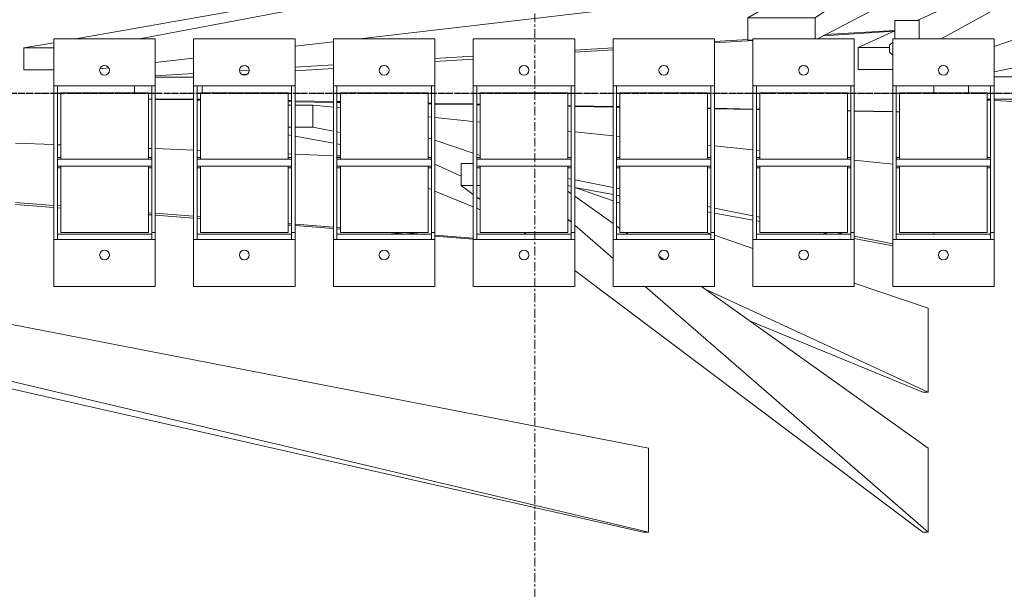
# Model space of a CAD drawing. Header units: millimetres. Extents: x 61846 to 198573, y 13020 to 52988.
# Tile 28 of 240: x 105074 to 106482, y 45327 to 46141. Entities that reach past the tile are written whole.
import ezdxf

# ---------------------------------------------------------------- set-up
doc = ezdxf.new("R2010")
doc.units = ezdxf.units.MM
doc.linetypes.add('Grid Line', pattern=[22.225, 12.7, -3.175, 3.175, -3.175])
doc.linetypes.add('NL_00_doorsnede', pattern=[23, 10, -1, 0, -1, 10, -1])
for name, color, linetype, lineweight in [('A-GENM', 13, 'Continuous', 18), ('G-ANNO-SYMB', 111, 'Continuous', 18), ('S-GRID', 1, 'Continuous', 18)]:
    doc.layers.add(name, color=color, linetype=linetype, lineweight=lineweight)

# ---------------------------------------------------------------- blocks, each defined once
blk = doc.blocks.new('NLRS_65_FAD_LB_nevenindicator_gen_ISR_NLRS_65_FAD_LB_nevenindicator_DNL_3672119 - NLRS_65_FAD_LB_nevenindicator_gen_ISR_NLRS_65_FAD_LB_nevenindicator_DNL_3672119-605727-5e verdieping lierenkamer')
at = {"layer": 'A-GENM', "color": 7, "lineweight": 9}
for p, q in [((71320.1, 46140), (71285.1, 46140)), ((71285.1, 46140), (71285.1, 46114)), ((71285.1, 46140), (71320.1, 46140)), ((71285.1, 46114), (71285.1, 46140)), ((71320.1, 46114), (71320.1, 46140)), ((71320.1, 46140), (71320.1, 46114)), ((71282.1, 46109.4), (71277.6, 46105)), ((71277.6, 46105), (71282.1, 46109.4)), ((71277.6, 46095), (71277.6, 46105)), ((71277.6, 46105), (71277.6, 46095)), ((71282.1, 46090.6), (71277.6, 46095)), ((71277.6, 46095), (71282.1, 46090.6))]:
    blk.add_line(p, q, dxfattribs=at)
blk = doc.blocks.new('NLRS_65_FAD_LB_nevenindicator_gen_ISR_NLRS_65_FAD_LB_nevenindicator_DNL_3672119 - NLRS_65_FAD_LB_nevenindicator_gen_ISR_NLRS_65_FAD_LB_nevenindicator_DNL_3672119-605731-5e verdieping lierenkamer')
blk.add_blockref('NLRS_65_FAD_LB_nevenindicator_gen_ISR_NLRS_65_FAD_LB_nevenindicator_DNL_3672119 - NLRS_65_FAD_LB_nevenindicator_gen_ISR_NLRS_65_FAD_LB_nevenindicator_DNL_3672119-605727-5e verdieping lierenkamer', (0, 0))
blk = doc.blocks.new('TadP_A_INS_INSTALLATIES_rvt-2-5e verdieping lierenkamer')
at = {"layer": 'A-GENM', "lineweight": 9}
blk.add_blockref('NLRS_65_FAD_LB_nevenindicator_gen_ISR_NLRS_65_FAD_LB_nevenindicator_DNL_3672119 - NLRS_65_FAD_LB_nevenindicator_gen_ISR_NLRS_65_FAD_LB_nevenindicator_DNL_3672119-605731-5e verdieping lierenkamer', (0, 0), dxfattribs=at)
blk = doc.blocks.new('Keerschijf kort omgekeerd - 9 kabels-863216-5e verdieping lierenkamer')
at = {"layer": 'A-GENM'}
for p, q in [((-20, 72.5), (-87, 72.5)), ((-87, 72.5), (-87, -72.5)), ((-20, -72.5), (-20, 72.5)), ((-20, 72.5), (-10, 72.5)), ((-10, 72.5), (190, 72.5)), ((190, 72.5), (200, 72.5)), ((267, 72.5), (200, 72.5)), ((200, 72.5), (200, -72.5)), ((267, -72.5), (267, 72.5)), ((-10, 67.5), (-20, 67.5)), ((-12, -67.5), (-12, 67.5)), ((190, 67.5), (-10, 67.5)), ((-10, 62.7), (-10, -62.7)), ((-10, 62.7), (85.1, 62.7)), ((82.5, 67.5), (82.5, 62.7)), ((85, 67.5), (85, -67.5)), ((94.9, 62.7), (190, 62.7)), ((95, -67.5), (95, 67.5)), ((97.5, 62.7), (97.5, 67.5)), ((200, 67.5), (190, 67.5)), ((190, -62.7), (190, 62.7)), ((-20, -67.5), (-9.8, -67.5)), ((85.1, -62.7), (-10, -62.7)), ((-9.8, -67.5), (190, -67.5)), ((-9.8, -72.5), (-9.8, -67.5)), ((82.5, -62.7), (82.5, -67.5)), ((190, -62.7), (94.8, -62.7)), ((97.5, -67.5), (97.5, -62.7)), ((190, -67.5), (200, -67.5)), ((-87, -72.5), (-20, -72.5)), ((-9.8, -72.5), (-20, -72.5)), ((190, -72.5), (-9.8, -72.5)), ((200, -72.5), (190, -72.5)), ((200, -72.5), (267, -72.5))]:
    blk.add_line(p, q, dxfattribs=at)
for centre, start, end in [((-42, 0), 90, 270), ((-42, 0), 270, 90), ((222, 0), 90, 270), ((222, 0), 270, 90)]:
    blk.add_arc(centre, 7, start, end, dxfattribs=at)
blk = doc.blocks.new('Keerschijf kort omgekeerd - 9 kabels-V121-5e verdieping lierenkamer')
at = {"layer": 'A-GENM'}
for p, q in [((-20, 72.5), (-87, 72.5)), ((-87, 72.5), (-87, -72.5)), ((-20, -72.5), (-20, 72.5)), ((-20, 72.5), (-10, 72.5)), ((-10, 72.5), (190, 72.5)), ((190, 72.5), (200, 72.5)), ((267, 72.5), (200, 72.5)), ((200, 72.5), (200, -72.5)), ((267, -72.5), (267, 72.5)), ((-10, 67.5), (-20, 67.5)), ((-12, -67.5), (-12, 67.5)), ((190, 67.5), (-10, 67.5)), ((-10, 62.7), (-10, -62.7)), ((-10, 62.7), (85.1, 62.7)), ((82.5, 67.5), (82.5, 62.7)), ((85, 67.5), (85, -67.5)), ((94.9, 62.7), (190, 62.7)), ((95, -67.5), (95, 67.5)), ((97.5, 62.7), (97.5, 67.5)), ((200, 67.5), (190, 67.5)), ((190, -62.7), (190, 62.7)), ((-20, -67.5), (-9.8, -67.5)), ((85.1, -62.7), (-10, -62.7)), ((-9.8, -67.5), (190, -67.5)), ((-9.8, -72.5), (-9.8, -67.5)), ((82.5, -62.7), (82.5, -67.5)), ((190, -62.7), (94.8, -62.7)), ((97.5, -67.5), (97.5, -62.7)), ((190, -67.5), (200, -67.5)), ((-87, -72.5), (-20, -72.5)), ((-9.8, -72.5), (-20, -72.5)), ((190, -72.5), (-9.8, -72.5)), ((200, -72.5), (190, -72.5)), ((200, -72.5), (267, -72.5))]:
    blk.add_line(p, q, dxfattribs=at)
for centre, start, end in [((-42, 0), 90, 270), ((-42, 0), 270, 90), ((222, 0), 90, 270), ((222, 0), 270, 90)]:
    blk.add_arc(centre, 7, start, end, dxfattribs=at)
blk = doc.blocks.new('Staalkabel gedraaid - Trek 4-2831627-5e verdieping lierenkamer')
at = {"layer": 'A-GENM'}
for p, q in [((49.8, 57.5), (45, 57.7)), ((45, 56.3), (49.8, 56)), ((86.5, 55.4), (54.8, 57.2)), ((54.8, 55.6), (89, 53.1)), ((249.8, 46.4), (245, 46.7)), ((309.8, 43.1), (254.8, 46.1)), ((319.6, 42.5), (314.8, 42.8)), ((-4, 22), (-4, 32)), ((245, 41.4), (249.8, 41.1)), ((309.8, 41.1), (254.8, 41.1)), ((319.6, 41.1), (314.8, 41.1)), ((346.5, 22), (346.5, 32)), ((254.8, 9.4), (309.8, 9.4)), ((254.8, -9.1), (309.8, 2)), ((4, -60), (109.8, -38.5)), ((54.8, -43.9), (109.8, -28.9)), ((-4, -60), (-4, -45)), ((-4, -60), (50.9, -45)), ((4, -60), (-4, -60))]:
    blk.add_line(p, q, dxfattribs=at)
blk = doc.blocks.new('Staalkabel gedraaid - Trek 5-2831666-5e verdieping lierenkamer')
at = {"layer": 'A-GENM'}
for p, q in [((504.4, 198.9), (454.8, 198.9)), ((504.4, 167.3), (504.4, 198.9)), ((-4, 60), (309.8, 165.8)), ((-4, -60), (385.7, 155)), ((451.8, 143.4), (504.4, 167.3)), ((459.3, 167.3), (504.4, 167.3)), ((4, -60), (420.1, 129)), ((-4, -60), (-4, 60)), ((4, -60), (-4, -60))]:
    blk.add_line(p, q, dxfattribs=at)
blk = doc.blocks.new('Staalkabel gedraaid - Trek 6-2831680-5e verdieping lierenkamer')
at = {"layer": 'A-GENM'}
for p, q in [((-4, 60), (562.5, 355)), ((565.8, 355), (565.8, 325.1)), ((662.2, 356.7), (654.8, 356.7)), ((662.2, 325.1), (662.2, 356.7)), ((-4, -60), (565.8, 325.1)), ((4, -60), (662.2, 325.1)), ((565.8, 325.1), (662.2, 325.1)), ((-4, -60), (-4, 60)), ((4, -60), (-4, -60))]:
    blk.add_line(p, q, dxfattribs=at)
blk = doc.blocks.new('Staalkabel gedraaid - Trek 11-2832104-5e verdieping lierenkamer')
at = {"layer": 'A-GENM'}
for p, q in [((49.8, 59.2), (45, 59.3)), ((45, 59.1), (49.8, 59)), ((109.8, 58.2), (54.8, 59.1)), ((54.8, 58.9), (109.8, 57.9)), ((119.6, 58.1), (114.8, 58.1)), ((114.8, 57.8), (119.6, 57.8)), ((249.8, 55.9), (245, 56)), ((245, 55.5), (249.8, 55.4)), ((309.8, 54.9), (254.8, 55.8)), ((254.8, 55.3), (309.8, 54.3)), ((319.6, 54.7), (314.8, 54.8)), ((314.8, 54.2), (319.6, 54.1)), ((449.8, 52.5), (445, 52.6)), ((445, 51.8), (449.8, 51.8)), ((509.8, 51.5), (454.8, 52.5)), ((454.8, 51.7), (509.8, 50.7)), ((519.6, 51.4), (514.8, 51.5)), ((514.8, 50.6), (519.6, 50.5)), ((649.8, 49.2), (645, 49.3)), ((645, 48.2), (649.8, 48.1)), ((709.8, 48.2), (654.8, 49.1)), ((654.8, 48), (709.8, 47)), ((719.6, 48), (714.8, 48.1)), ((714.8, 46.9), (719.6, 46.9)), ((849.8, 45.8), (845, 45.9)), ((845, 44.6), (849.8, 44.5)), ((909.8, 44.8), (854.8, 45.8)), ((854.8, 44.4), (909.8, 43.4)), ((919.6, 44.7), (914.8, 44.8)), ((914.8, 43.3), (919.6, 43.2)), ((1049.8, 42.5), (1045, 42.6)), ((1109.8, 41.5), (1054.8, 42.4)), ((-4, 22), (-4, 32)), ((1042.5, 32), (1042.5, 22)), ((1049.8, 41), (1045, 41)), ((1109.8, 41), (1054.8, 41)), ((1119.6, 41.3), (1114.8, 41.4)), ((1119.6, 41), (1114.8, 41)), ((1139.2, 22), (1139.2, 32)), ((854.8, -2.8), (909.8, 0.8)), ((975.4, -0.4), (989.3, 0.5)), ((977.9, 5.4), (986.1, 5.9)), ((1054.8, 9.7), (1109.8, 9.7)), ((1054.8, 4.5), (1109.8, 7.9)), ((654.8, -16.1), (709.8, -12.5)), ((854.8, -7.8), (909.8, -4.4)), ((454.8, -29.5), (509.8, -25.8)), ((654.8, -20.1), (709.8, -16.7)), ((254.8, -42.8), (309.8, -39.1)), ((262.2, -44.2), (309.8, -41.2)), ((454.8, -32.3), (509.8, -29)), ((51.8, -57.1), (151, -51)), ((52.6, -56.2), (153.8, -49.5))]:
    blk.add_line(p, q, dxfattribs=at)
blk = doc.blocks.new('Staalkabel gedraaid - Trek 12-2832090-5e verdieping lierenkamer')
at = {"layer": 'A-GENM'}
for p, q in [((1176.3, 196.5), (1189, 198)), ((1297.5, 199.3), (1254.8, 199.3)), ((1297.5, 168), (1297.5, 199.3)), ((1054.8, 182.4), (1109.8, 188.8)), ((277.7, -11.8), (1223.8, 155)), ((288.3, -4.7), (1132.2, 155)), ((420, 109), (817.6, 155)), ((854.8, 159.3), (909.8, 165.7)), ((1254.8, 168), (1297.5, 168)), ((1254.8, 160.5), (1297.5, 168)), ((189, 82.3), (290.9, 94.1)), ((-4, -60), (-4, -30.6)), ((-4, -60), (65.1, -46.9)), ((4, -60), (60, -50.1)), ((4, -60), (-4, -60))]:
    blk.add_line(p, q, dxfattribs=at)
blk = doc.blocks.new('Staalkabel gedraaid - Trek 10-2832143-5e verdieping lierenkamer')
at = {"layer": 'A-GENM'}
for p, q in [((109.8, 40.6), (54.8, 50.7)), ((109.8, 37.1), (54.8, 48.1)), ((-4, 32), (-4, 34.2)), ((135, 32), (125.1, 34)), ((156.9, 32), (145.9, 34)), ((249.8, 15), (245, 15.9)), ((249.8, 8.9), (245, 9.8)), ((309.8, 4), (254.8, 14.1)), ((309.8, -3.2), (254.8, 7.9)), ((319.6, 2.2), (314.8, 3.1)), ((319.6, -5.2), (314.8, -4.2)), ((449.8, -21.7), (445, -20.8)), ((509.8, -32.6), (454.8, -22.6)), ((449.8, -31.4), (445, -30.5)), ((509.8, -43.5), (454.8, -32.4)), ((519.6, -45.5), (514.8, -44.5)), ((109.8, -71.6), (54.8, -66)), ((249.8, -85.8), (245, -85.3)), ((309.8, -91.9), (254.8, -86.3)), ((319.6, -92.9), (314.8, -92.4)), ((849.8, -94.9), (845, -94)), ((909.8, -105.9), (854.8, -95.8)), ((449.8, -106.1), (445, -105.6)), ((509.8, -112.2), (454.8, -106.6)), ((849.8, -112), (845, -111)), ((919.6, -107.7), (914.8, -106.8)), ((519.6, -113.2), (514.8, -112.7)), ((649.8, -126.4), (645, -125.9)), ((884.2, -118.9), (854.8, -113)), ((909.8, -118.9), (884.2, -118.9)), ((884.2, -118.9), (884.2, -150.2)), ((919.6, -118.9), (914.8, -118.9)), ((709.8, -132.5), (654.8, -126.9)), ((719.6, -133.5), (714.8, -133)), ((849.8, -146.8), (845, -146.3)), ((884.2, -150.2), (854.8, -147.3)), ((884.2, -150.2), (909.8, -150.2)), ((914.8, -150.2), (919.6, -150.2))]:
    blk.add_line(p, q, dxfattribs=at)
blk = doc.blocks.new('Staalkabel gedraaid - Trek 9-2832162-5e verdieping lierenkamer')
at = {"layer": 'A-GENM'}
for p, q in [((316.2, -87.9), (-4, 60)), ((-4, -60), (-4, 60)), ((-4, 60), (4, 60)), ((251.7, -42.1), (4, 60)), ((101.8, -96), (-4, -60)), ((301.8, -164.2), (246.8, -145.4)), ((313.1, -168), (307.2, -166)), ((441.8, -211.8), (437, -210.2)), ((641.8, -202.8), (637, -200.8)), ((701.8, -227.5), (646.8, -204.8)), ((501.8, -232.3), (446.8, -213.5)), ((511.6, -235.6), (506.8, -234)), ((711.6, -231.5), (706.8, -229.6)), ((701.8, -266.1), (664.2, -248.7)), ((641.8, -280), (637, -278.3)), ((701.8, -300.4), (646.8, -281.7)), ((711.6, -303.7), (706.8, -302.1))]:
    blk.add_line(p, q, dxfattribs=at)
blk = doc.blocks.new('Staalkabel gedraaid - Trek 8-2832177-5e verdieping lierenkamer')
at = {"layer": 'A-GENM'}
for p, q in [((400.8, -291), (-4, 60)), ((-4, -60), (-4, 60)), ((-4, 60), (4, 60)), ((501.8, -313.7), (4, 60)), ((320.5, -291), (-4, -60)), ((381.1, -334.2), (373.9, -329.1)), ((501.8, -378.6), (446.8, -330.9)), ((428.6, -368), (425.6, -365.8)), ((574.2, -368), (571.3, -365.8)), ((441.8, -377.4), (437, -374)), ((501.8, -420.1), (446.8, -381)), ((511.6, -387.1), (506.8, -382.9)), ((641.8, -418.8), (637, -415.2)), ((664.2, -435.5), (646.8, -422.5)), ((511.6, -427.1), (506.8, -423.7)), ((641.8, -435.5), (637, -435.5)), ((664.2, -435.5), (646.8, -435.5)), ((664.2, -466.9), (664.2, -435.5)), ((646.8, -466.9), (664.2, -466.9))]:
    blk.add_line(p, q, dxfattribs=at)
blk = doc.blocks.new('Staalkabel gedraaid - Trek 15-2832297-5e verdieping lierenkamer')
at = {"layer": 'A-GENM'}
for p, q in [((309.8, 37), (254.8, 41.2)), ((309.8, 35.5), (254.8, 39.8)), ((355.1, 32), (329.5, 34)), ((377, 32), (350.3, 34)), ((449.8, 26.5), (445, 26.9)), ((449.8, 24.6), (445, 25)), ((509.8, 22), (454.8, 26.2)), ((509.8, 19.9), (454.8, 24.2)), ((519.6, 21.3), (514.8, 21.7)), ((519.6, 19.2), (514.8, 19.6)), ((649.8, 11.5), (645, 11.9)), ((649.8, 9), (645, 9.4)), ((709.8, 7), (654.8, 11.1)), ((709.8, 4.3), (654.8, 8.6)), ((719.6, 6.3), (714.8, 6.6)), ((719.6, 3.6), (714.8, 4)), ((849.8, -3.5), (845, -3.1)), ((849.8, -6.6), (845, -6.2)), ((909.8, -8), (854.8, -3.9)), ((909.8, -11.2), (854.8, -7)), ((449.8, -77.8), (445, -77.7)), ((509.8, -80.2), (454.8, -78)), ((519.6, -80.6), (514.8, -80.4)), ((649.8, -85.7), (645, -85.5)), ((709.8, -88.1), (654.8, -85.9)), ((719.6, -88.5), (714.8, -88.3)), ((849.8, -93.6), (845, -93.4)), ((909.8, -95.9), (854.8, -93.8))]:
    blk.add_line(p, q, dxfattribs=at)
blk = doc.blocks.new('Staalkabel gedraaid - Trek 14-2832282-5e verdieping lierenkamer')
at = {"layer": 'A-GENM'}
for p, q in [((2099.2, -437), (-4, 60)), ((-4, -60), (-4, 60)), ((-4, 60), (4, 60)), ((2196.2, -437), (4, 60)), ((1186.5, -291), (-4, -60))]:
    blk.add_line(p, q, dxfattribs=at)

msp = doc.modelspace()

# ---------------------------------------------------------------- linework, layer by layer
at = {"layer": 'G-ANNO-SYMB', "linetype": 'NL_00_doorsnede', "lineweight": 25}
msp.add_line((124901.5, 46036.1), (100728.7, 46036.1), dxfattribs=at)
at = {"layer": 'S-GRID', "linetype": 'Grid Line'}
msp.add_line((105810.4, 43804.1), (105810.4, 51987.8), dxfattribs=at)

# ---------------------------------------------------------------- block references
at = {"color": 170, "lineweight": 5}
msp.add_blockref('TadP_A_INS_INSTALLATIES_rvt-2-5e verdieping lierenkamer', (35040.4, 0), dxfattribs=at)
at = {"layer": 'A-GENM'}
for name, p, rotation in [('Staalkabel gedraaid - Trek 6-2831680-5e verdieping lierenkamer', (106777.3, 46469), 180), ('Staalkabel gedraaid - Trek 12-2832090-5e verdieping lierenkamer', (106377.3, 46269), 180), ('Staalkabel gedraaid - Trek 5-2831666-5e verdieping lierenkamer', (106777.3, 46269), 180), ('Staalkabel gedraaid - Trek 11-2832104-5e verdieping lierenkamer', (106377.3, 46069), 180), ('Staalkabel gedraaid - Trek 4-2831627-5e verdieping lierenkamer', (106777.3, 46069), 180), ('Keerschijf kort omgekeerd - 9 kabels-863216-5e verdieping lierenkamer', (105195, 45847), 89.9999999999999), ('Keerschijf kort omgekeerd - 9 kabels-863216-5e verdieping lierenkamer', (105395, 45847), 89.9999999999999), ('Keerschijf kort omgekeerd - 9 kabels-863216-5e verdieping lierenkamer', (105595, 45847), 89.9999999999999), ('Keerschijf kort omgekeerd - 9 kabels-V121-5e verdieping lierenkamer', (105795, 45847), 89.9999999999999), ('Keerschijf kort omgekeerd - 9 kabels-863216-5e verdieping lierenkamer', (105995, 45847), 89.9999999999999), ('Keerschijf kort omgekeerd - 9 kabels-863216-5e verdieping lierenkamer', (106195, 45847), 89.9999999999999), ('Keerschijf kort omgekeerd - 9 kabels-863216-5e verdieping lierenkamer', (106395, 45847), 89.9999999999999), ('Staalkabel gedraaid - Trek 15-2832297-5e verdieping lierenkamer', (105977.3, 45869), 180), ('Staalkabel gedraaid - Trek 10-2832143-5e verdieping lierenkamer', (106377.3, 45869), 180), ('Staalkabel gedraaid - Trek 9-2832162-5e verdieping lierenkamer', (106369.3, 45669), 180), ('Staalkabel gedraaid - Trek 14-2832282-5e verdieping lierenkamer', (105969.3, 45469), 180), ('Staalkabel gedraaid - Trek 8-2832177-5e verdieping lierenkamer', (106369.3, 45469), 180)]:
    msp.add_blockref(name, p, dxfattribs=dict(at, rotation=rotation))

doc.saveas('drawing.dxf')
